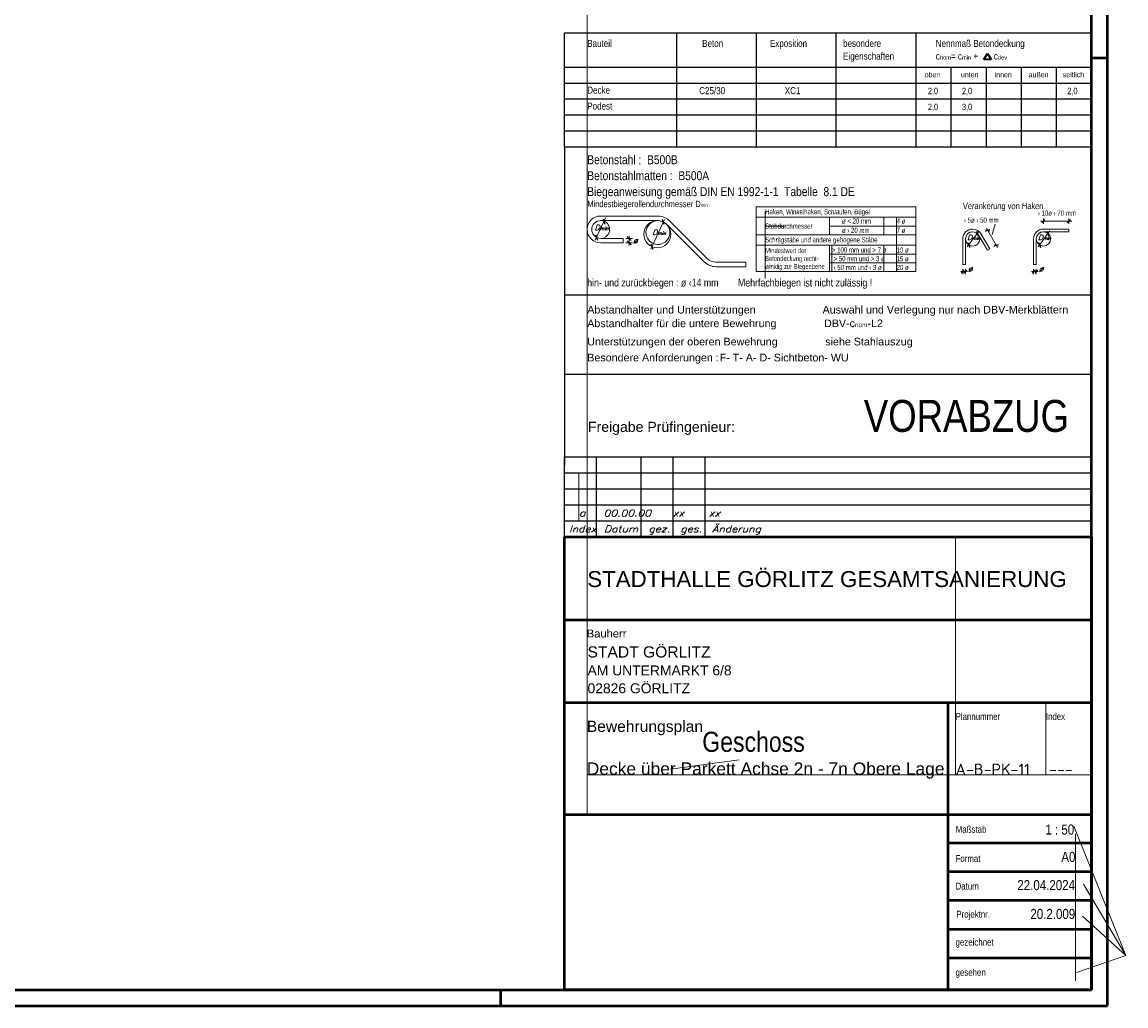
# Model space of a CAD drawing. Header units: millimetres. Extents: x 0 to 93, y 0 to 42.
# Tile 5 of 12: x 42.5 to 59.7, y 0 to 15.4. Entities that reach past the tile are written whole.
import ezdxf
from ezdxf.enums import TextEntityAlignment as Align

# ---------------------------------------------------------------- set-up
doc = ezdxf.new("R2010")
doc.units = ezdxf.units.MM
doc.styles.add('Arial', font='arial.ttf')
doc.styles.add('Arial Narrow', font='ARIALN.TTF')
doc.styles.add('isocp', font='isocp', dxfattribs={"width": 1.1})
doc.styles.add('Italic', font='Italic', dxfattribs={"width": 1.15})
doc.styles.add('msoutlook', font='msoutlook', dxfattribs={"width": 0.7, "oblique": 1.570796})

msp = doc.modelspace()

# ---------------------------------------------------------------- linework, layer by layer
at = {"color": 4, "linetype": 'Continuous', "lineweight": 50}
for p, q in [((59.45, 0), (59.45, 42.05)), ((59.2, 0.25), (59.2, 41.8)), ((50.95, 0.25), (50.95, 7.35)), ((50.95, 7.35), (59.2, 7.35)), ((59.2, 7.35), (59.2, 1.749996)), ((50.95, 6.05), (59.2, 6.05)), ((59.2, 5), (59.2, 4.75)), ((59.2, 4.75), (50.95, 4.75)), ((56.95, 4.75), (56.95, 0.25)), ((50.95, 3), (59.2, 3)), ((59.2, 2.55), (56.95, 2.55)), ((59.2, 2.1), (56.95, 2.1)), ((59.2, 1.749996), (59.2, 0.25)), ((59.2, 1.65), (56.95, 1.65)), ((59.2, 1.2), (56.95, 1.2)), ((59.2, 0.75), (56.95, 0.75)), ((1, 0.25), (59.2, 0.25)), ((59.2, 0.25), (50.95, 0.25)), ((0, 0), (59.45, 0))]:
    msp.add_line(p, q, dxfattribs=at)
at = {"color": 9, "linetype": 'Continuous', "lineweight": 0}
for p, q in [((51.304747, 7.35), (51.304747, 17.315944)), ((54.089623, 12.444265), (54.089623, 12.356689)), ((54.089623, 12.356689), (54.089623, 12.081689)), ((56.148223, 11.504189), (56.148223, 12.356689)), ((54.089623, 12.219189), (54.390064, 12.219189)), ((54.089623, 12.081689), (54.089623, 11.397265)), ((55.135426, 11.504189), (55.135426, 11.916689)), ((51.175366, 8.35), (51.175366, 7.6)), ((51.304747, 3), (51.304747, 7.35)), ((57.072953, 7.35), (57.072953, 3.619985)), ((58.4868, 4.75), (58.4868, 3.619985)), ((53.684672, 3.856308), (52.610109, 3.711655)), ((51.297521, 3.619985), (59.2, 3.619985)), ((59.740547, 0.791789), (58.922896, 2.814547)), ((58.951833, 2.695755), (58.951833, 0.393371)), ((59.740547, 0.791789), (59.07725, 1.905571)), ((59.740547, 0.791789), (59.0601, 1.408207)), ((59.740547, 0.791789), (58.968419, 0.525538))]:
    msp.add_line(p, q, dxfattribs=at)
at = {"color": 3, "linetype": 'Continuous', "lineweight": 25}
for p, q in [((50.95, 13.459069), (50.95, 15.247881)), ((50.95, 15.247881), (59.2, 15.247881)), ((50.95, 15.247881), (59.2, 15.247881)), ((52.7, 15.247881), (52.7, 13.459069)), ((53.95, 15.247881), (53.95, 13.459069)), ((55.2, 15.247881), (55.2, 13.459069)), ((56.45, 15.247881), (56.45, 13.459069)), ((59.2, 15.247881), (59.2, 13.459069)), ((50.95, 14.709069), (59.2, 14.709069)), ((57, 14.709069), (57, 13.459069)), ((57.55, 14.709069), (57.55, 13.459069)), ((58.1, 14.709069), (58.1, 13.459069)), ((58.65, 14.709069), (58.65, 13.459069)), ((59.2, 14.709069), (59.2, 13.459069)), ((50.95, 14.459069), (59.2, 14.459069)), ((50.95, 14.209069), (59.2, 14.209069)), ((50.95, 13.959069), (59.2, 13.959069)), ((50.95, 13.709069), (59.2, 13.709069)), ((50.95, 13.459069), (50.95, 8.465)), ((50.95, 13.459069), (59.2, 13.459069)), ((59.2, 8.465), (59.2, 13.459069)), ((51.586711, 12.244123), (51.557689, 12.323859)), ((52.511485, 12.243255), (52.482464, 12.32299)), ((58.424947, 12.270987), (58.472947, 12.318987)), ((58.822875, 12.270987), (58.870875, 12.318987)), ((57.398388, 12.140386), (57.427409, 12.06065)), ((57.543343, 12.159929), (57.608811, 12.141987)), ((58.507175, 12.140386), (58.536196, 12.06065)), ((51.43551, 12.078696), (51.464531, 11.998961)), ((51.991457, 11.994202), (51.931457, 12.054202)), ((51.991457, 11.924202), (51.931457, 11.984202)), ((52.301294, 11.937939), (52.330315, 11.858203)), ((57.265395, 11.960502), (57.294417, 11.880767)), ((58.374182, 11.960502), (58.403204, 11.880767)), ((57.676454, 11.92632), (57.741922, 11.908379)), ((57.209555, 11.528189), (57.161555, 11.480189)), ((57.203555, 11.480189), (57.251555, 11.528189)), ((58.318342, 11.528189), (58.270342, 11.480189)), ((58.312342, 11.480189), (58.360342, 11.528189)), ((50.95, 11.138194), (59.2, 11.138194)), ((50.95, 9.898099), (59.2, 9.898099)), ((50.95, 7.35), (50.95, 8.6)), ((59.2, 8.6), (50.95, 8.6)), ((51.45, 7.35), (51.45, 8.6)), ((52.15, 7.35), (52.15, 8.6)), ((52.65, 7.35), (52.65, 8.6)), ((53.15, 7.35), (53.15, 8.6)), ((59.2, 7.35), (59.2, 8.6)), ((50.95, 8.35), (59.2, 8.35)), ((50.95, 8.1), (59.2, 8.1)), ((50.95, 7.85), (59.2, 7.85)), ((50.95, 7.6), (59.2, 7.6))]:
    msp.add_line(p, q, dxfattribs=at)
at = {"color": 2, "linetype": 'Continuous', "lineweight": 35}
for p, q in [((57.515349, 14.825248), (57.573669, 14.920073)), ((57.573669, 14.920073), (57.63199, 14.825248)), ((57.63199, 14.825248), (57.515349, 14.825248))]:
    msp.add_line(p, q, dxfattribs=at)
at = {"color": 4, "linetype": 'Continuous', "lineweight": 50, "ltscale": 0.2}
for p, q in [((59.45, 14.85), (59.2, 14.85)), ((49.95, 0), (49.95, 0.25))]:
    msp.add_line(p, q, dxfattribs=at)
at = {"color": 5, "linetype": 'Continuous', "lineweight": 18}
for p, q in [((53.95, 12.521689), (53.95, 11.504189)), ((53.95, 12.521689), (56.45, 12.521689)), ((56.45, 12.521689), (56.45, 11.504189)), ((51.430997, 11.999856), (51.592334, 12.345845)), ((51.515372, 12.374202), (52.412247, 12.374202)), ((52.412247, 12.304202), (51.515372, 12.304202)), ((52.297996, 11.856412), (52.513982, 12.319595)), ((53.186247, 11.706862), (52.594327, 12.298782)), ((53.95, 12.356689), (56.45, 12.356689)), ((55.09735, 12.356689), (55.09735, 12.081689)), ((55.95, 12.356689), (55.95, 12.081689)), ((58.404157, 12.294987), (58.894333, 12.294987)), ((58.448947, 12.334987), (58.448947, 12.254987)), ((58.846875, 12.334987), (58.846875, 12.254987)), ((53.136749, 11.657365), (52.54483, 12.249284)), ((55.09735, 12.219189), (56.45, 12.219189)), ((57.255391, 11.890211), (57.441962, 12.142565)), ((57.610831, 12.170761), (57.541323, 12.131155)), ((57.557498, 12.183564), (57.729908, 11.880987)), ((57.648275, 12.085377), (57.693941, 12.246551)), ((58.364178, 11.890211), (58.550749, 12.142565)), ((58.448947, 12.171031), (58.846875, 12.171031)), ((58.846875, 12.129031), (58.448947, 12.129031)), ((58.846875, 12.129031), (58.846875, 12.171031)), ((51.515372, 12.024202), (51.865372, 12.024202)), ((51.515372, 11.954202), (51.865372, 11.954202)), ((51.865372, 11.954202), (51.865372, 12.024202)), ((51.911457, 12.024202), (52.011457, 12.024202)), ((51.911457, 11.954202), (52.011457, 11.954202)), ((51.961457, 11.914202), (51.961457, 12.064202)), ((53.95, 12.081689), (56.45, 12.081689)), ((57.18566, 12.016531), (57.18566, 11.618603)), ((57.22766, 12.016531), (57.22766, 11.618603)), ((57.571017, 11.838619), (57.437906, 12.072227)), ((57.474397, 12.09302), (57.607509, 11.859412)), ((57.743942, 11.937153), (57.674434, 11.897547)), ((58.294447, 11.618603), (58.294447, 12.016531)), ((58.336447, 12.016531), (58.336447, 11.618603)), ((53.95, 11.916689), (56.45, 11.916689)), ((55.09735, 11.916689), (55.09735, 11.504189)), ((55.09735, 11.779189), (56.45, 11.779189)), ((55.95, 11.916689), (55.95, 11.504189)), ((57.22766, 11.712582), (57.22766, 11.792582)), ((57.571017, 11.838619), (57.607509, 11.859412)), ((53.318829, 11.651945), (53.790505, 11.651945)), ((53.790505, 11.581945), (53.318829, 11.581945)), ((53.790505, 11.651945), (53.790505, 11.581945)), ((55.09735, 11.641689), (56.45, 11.641689)), ((57.22766, 11.618603), (57.18566, 11.618603)), ((58.336447, 11.618603), (58.294447, 11.618603)), ((53.95, 11.504189), (56.45, 11.504189)), ((57.259555, 11.504189), (57.153555, 11.504189)), ((57.185555, 11.464189), (57.185555, 11.544189)), ((57.227555, 11.544189), (57.227555, 11.464189)), ((58.368342, 11.504189), (58.262342, 11.504189)), ((58.294342, 11.464189), (58.294342, 11.544189)), ((58.336342, 11.544189), (58.336342, 11.464189))]:
    msp.add_line(p, q, dxfattribs=at)
for centre, radius in [((52.402998, 12.090662), 0.2125), ((57.34016, 12.016531), 0.112069), ((58.448947, 12.016531), 0.112068)]:
    msp.add_circle(centre, radius, dxfattribs=at)
for centre, radius, start, end in [((51.515372, 12.164827), 0.210625, 90, 270), ((51.515372, 12.164827), 0.140625, 90, 180), ((51.515372, 12.164827), 0.140625, 270, 119.6747369), ((52.412247, 12.116702), 0.2575, 45, 90), ((52.412247, 12.116702), 0.1875, 44.9997839, 90), ((51.515372, 12.164827), 0.140625, 180, 270), ((57.34016, 12.016531), 0.1545, 90, 180), ((57.34016, 12.016531), 0.1125, 90, 180), ((57.34016, 12.016531), 0.1545, 29.6747344, 90), ((57.34016, 12.016531), 0.1125, 29.674636, 90), ((58.448947, 12.016531), 0.1545, 90, 180), ((58.448947, 12.016531), 0.1125, 90, 180), ((53.318829, 11.839445), 0.2575, 225, 270), ((53.318829, 11.839445), 0.1875, 225.0002161, 270)]:
    msp.add_arc(centre, radius, start, end, dxfattribs=at)
at = {"color": 9, "linetype": 'Continuous', "lineweight": 0}
msp.add_arc((52.412247, 12.116702), 0.1875, 90, 44.9997839, dxfattribs=at)

# ---------------------------------------------------------------- texts
at = {"color": 2, "lineweight": 35}
for s, height, style, p in [('Bauteil', 0.11, 'Arial Narrow', (51.304747, 15.025248)), ('Beton', 0.11, 'Arial Narrow', (53.104136, 15.025248)), ('Exposition', 0.11, 'Arial Narrow', (54.165807, 15.025248)), ('besondere', 0.11, 'Arial Narrow', (55.311283, 15.025248)), ('Nennmaß Betondeckung', 0.11, 'Arial Narrow', (56.761905, 15.025248)), ('Eigenschaften', 0.11, 'Arial Narrow', (55.311283, 14.825248)), ('Decke', 0.11, 'Arial Narrow', (51.304747, 14.292747)), ('C25/30', 0.11, 'Arial Narrow', (53.058002, 14.284592)), ('XC1', 0.11, 'Arial Narrow', (54.398032, 14.284592)), ('2,0', 0.1, 'Arial Narrow', (56.639655, 14.284592)), ('2,0', 0.1, 'Arial Narrow', (57.17313, 14.284592)), ('2,0', 0.1, 'Arial Narrow', (58.82313, 14.284592)), ('Podest', 0.11, 'Arial Narrow', (51.304747, 14.042747)), ('2,0', 0.1, 'Arial Narrow', (56.639655, 14.034592)), ('3,0', 0.1, 'Arial Narrow', (57.17313, 14.034592)), ('Betonstahl :  B500B', 0.14, 'Arial Narrow', (51.304747, 13.187552)), ('Betonstahlmatten :  B500A', 0.14, 'Arial Narrow', (51.304747, 12.937552)), ('Biegeanweisung gemäß DIN EN 1992-1-1  Tabelle  8.1 DE', 0.14, 'Arial Narrow', (51.304747, 12.687552)), ('hin- und zurückbiegen : ø ‹14 mm        Mehrfachbiegen ist nicht zulässig !', 0.12, 'Arial Narrow', (51.304747, 11.271462)), ('Abstandhalter und Unterstützungen', 0.12, 'Arial', (51.304747, 10.848101)), ('Auswahl und Verlegung nur nach DBV-Merkblättern', 0.12, 'Arial', (54.989976, 10.848099)), ('Unterstützungen der oberen Bewehrung                siehe Stahlauszug', 0.12, 'Arial', (51.304747, 10.348099)), ('Besondere Anforderungen :', 0.12, 'Arial', (51.304747, 10.098099)), ('STADTHALLE GÖRLITZ GESAMTSANIERUNG', 0.25, 'Arial', (51.304747, 6.562896)), ('STADT GÖRLITZ', 0.175, 'Arial', (51.309103, 5.458769)), ('AM UNTERMARKT 6/8', 0.1555, 'Arial', (51.309103, 5.178869)), ('02826 GÖRLITZ', 0.1555, 'Arial', (51.309103, 4.898969)), ('Bewehrungsplan', 0.175, 'Arial', (51.297521, 4.293234))]:
    msp.add_text(s, height=height, dxfattribs=dict(at, style=style)).set_placement(p)
at = {"color": 3, "lineweight": 25}
for s, height, style, p in [('oben', 0.08, 'Arial Narrow', (56.588932, 14.549243)), ('unten', 0.08, 'Arial Narrow', (57.158225, 14.549243)), ('innen', 0.08, 'Arial Narrow', (57.685123, 14.549243)), ('außen', 0.08, 'Arial Narrow', (58.218078, 14.549243)), ('seitlich', 0.08, 'Arial Narrow', (58.751033, 14.549243)), ('Bauherr', 0.125, 'Arial', (51.297521, 5.772352)), ('Plannummer', 0.1075, 'Arial Narrow', (57.072954, 4.481968)), ('Index', 0.1075, 'Arial Narrow', (58.4868, 4.481968)), ('Maßstab', 0.1075, 'Arial Narrow', (57.076189, 2.713135)), ('Format', 0.1075, 'Arial Narrow', (57.072954, 2.255711)), ('Datum', 0.1075, 'Arial Narrow', (57.072954, 1.823087)), ('Projektnr.', 0.1075, 'Arial Narrow', (57.085187, 1.382927)), ('gezeichnet', 0.1075, 'Arial Narrow', (57.072954, 0.945074)), ('gesehen', 0.1075, 'Arial Narrow', (57.072954, 0.472371))]:
    msp.add_text(s, height=height, dxfattribs=dict(at, style=style)).set_placement(p)
at = {"color": 3, "lineweight": 25, "style": 'msoutlook', "oblique": 1.5707963, "width": 0.7}
for s, height, p in [('Haken, Winkelhaken, Schlaufen, Bügel', 0.081, (54.089623, 12.401688)), ('Verankerung von Haken', 0.1, (57.18566, 12.484105)), ('ø < 20 mm', 0.081, (55.292442, 12.257338)), ('4 ø', 0.081, (56.148223, 12.257338)), ('Stabdurchmesser', 0.081, (54.089623, 12.177517)), ('ø › 20 mm', 0.081, (55.292442, 12.111562)), ('7 ø', 0.081, (56.148224, 12.111562)), ('Schrägstäbe und andere gebogene Stäbe', 0.081, (54.089623, 11.961919)), ('Mindestwert der', 0.0775, (54.089623, 11.794651)), ('Betondeckung recht-', 0.0775, (54.089623, 11.670651)), ('> 100 mm und > 7 ø', 0.081, (55.135426, 11.803905)), ('10 ø', 0.081, (56.148224, 11.803905)), ('winklig zur Biegeebene', 0.0775, (54.089623, 11.546651)), (' > 50 mm und > 3 ø', 0.081, (55.135426, 11.666405)), (' ‹ 50 mm und ‹ 3 ø', 0.081, (55.135426, 11.528905)), ('20 ø', 0.081, (56.148223, 11.528905)), ('15 ø', 0.081, (56.148223, 11.666405))]:
    msp.add_text(s, height=height, dxfattribs=at).set_placement(p)
for s, p in [('› 10ø › 70 mm', (58.360124, 12.421255)), ('› 5ø › 50 mm', (57.203208, 12.310871))]:
    msp.add_text(s, height=0.081, dxfattribs=at).set_placement(p, align=Align.MIDDLE_LEFT)
at = {"color": 3, "lineweight": 25, "style": 'Italic', "width": 1.15}
for p in [(52.020918, 11.993556), (57.266807, 11.551131), (58.375594, 11.551131)]:
    msp.add_text('ø', height=0.081, dxfattribs=at).set_placement(p, align=Align.MIDDLE_LEFT)
at = {"color": 9, "lineweight": 0}
for s, height, style, p in [('F- T- A- D- Sichtbeton- WU', 0.12, 'Arial', (53.378232, 10.098095)), ('VORABZUG', 0.5, 'Arial Narrow', (55.635963, 8.99362)), ('Freigabe Prüfingenieur:', 0.1575, 'Arial', (51.316624, 8.993623)), ('Geschoss', 0.315, 'Arial Narrow', (53.106061, 3.980296))]:
    msp.add_text(s, height=height, dxfattribs=dict(at, style=style)).set_placement(p)
at = {"color": 9, "lineweight": 0, "style": 'Italic', "width": 1.15}
msp.add_text('a   00.00.00   xx    xx', height=0.1075, dxfattribs=at).set_placement((51.175366, 7.667317))
at = {"color": 3, "lineweight": 25, "width": 1.15}
for s, height, style, p in [('Index', 0.1075, 'Italic', (51.018945, 7.419913)), ('Datum', 0.1075, 'Italic', (51.566406, 7.419913)), ('gez.', 0.1075, 'Italic', (52.262225, 7.419913)), ('ges.', 0.1075, 'Italic', (52.762225, 7.419913)), ('Änderung', 0.1075, 'Italic', (53.262225, 7.419913)), ('A-B-PK-11', 0.175, 'isocp', (57.072953, 3.619985)), ('---', 0.175, 'isocp', (58.538348, 3.619985))]:
    msp.add_text(s, height=height, dxfattribs=dict(at, style=style)).set_placement(p)
at = {"color": 4, "lineweight": 50, "style": 'Arial'}
msp.add_text('Decke über Parkett Achse 2n - 7n Obere Lage', height=0.195, dxfattribs=at).set_placement((51.297521, 3.619985))
at = {"color": 2, "lineweight": 35, "style": 'Arial Narrow'}
for s, p in [('1 : 50', (58.930052, 2.684935)), ('A0', (58.949648, 2.256007)), ('22.04.2024', (58.943227, 1.81409)), ('20.2.009', (58.946647, 1.362305))]:
    msp.add_text(s, height=0.1575, dxfattribs=at).set_placement(p, align=Align.RIGHT)
at = {"color": 2, "lineweight": 35, "attachment_point": 7, "line_spacing_factor": 0.9}
for s, insert, char_height, style in [('c{\\A1;\\H.6x;\\S^ nom;}= c{\\A1;\\H.6x;\\S^ min;} +       c{\\A1;\\H.6x;\\S^ dev;}', (56.761905, 14.825248), 0.11, 'Arial Narrow'), ('Abstandhalter für die untere Bewehrung                DBV-c{\\A1;\\H.6x;\\S^ nom;}-L2', (51.304747, 10.598099), 0.12, 'Arial')]:
    msp.add_mtext(s, dxfattribs=dict(at, insert=insert, char_height=char_height, style=style))
at = {"color": 3, "lineweight": 25, "line_spacing_factor": 0.9}
for s, insert, char_height, attachment_point, style in [('Mindestbiegerollendurchmesser D{\\A1;\\H.6x;\\S^ min;}', (51.304747, 12.484105), 0.1, 7, 'msoutlook'), ('D{\\A1;\\H.6x;\\S^ min;}', (51.529098, 12.236759), 0.081, 2, 'Italic'), ('D{\\A1;\\H.6x;\\S^ min;}', (52.430235, 12.161066), 0.081, 2, 'Italic'), ('D{\\A1;\\H.6x;\\S^ min;}', (57.357648, 12.07899), 0.075, 2, 'Italic'), ('D{\\A1;\\H.6x;\\S^ min;}', (58.466186, 12.07899), 0.075, 2, 'Italic')]:
    msp.add_mtext(s, dxfattribs=dict(at, insert=insert, char_height=char_height, attachment_point=attachment_point, style=style))

doc.saveas('drawing.dxf')
